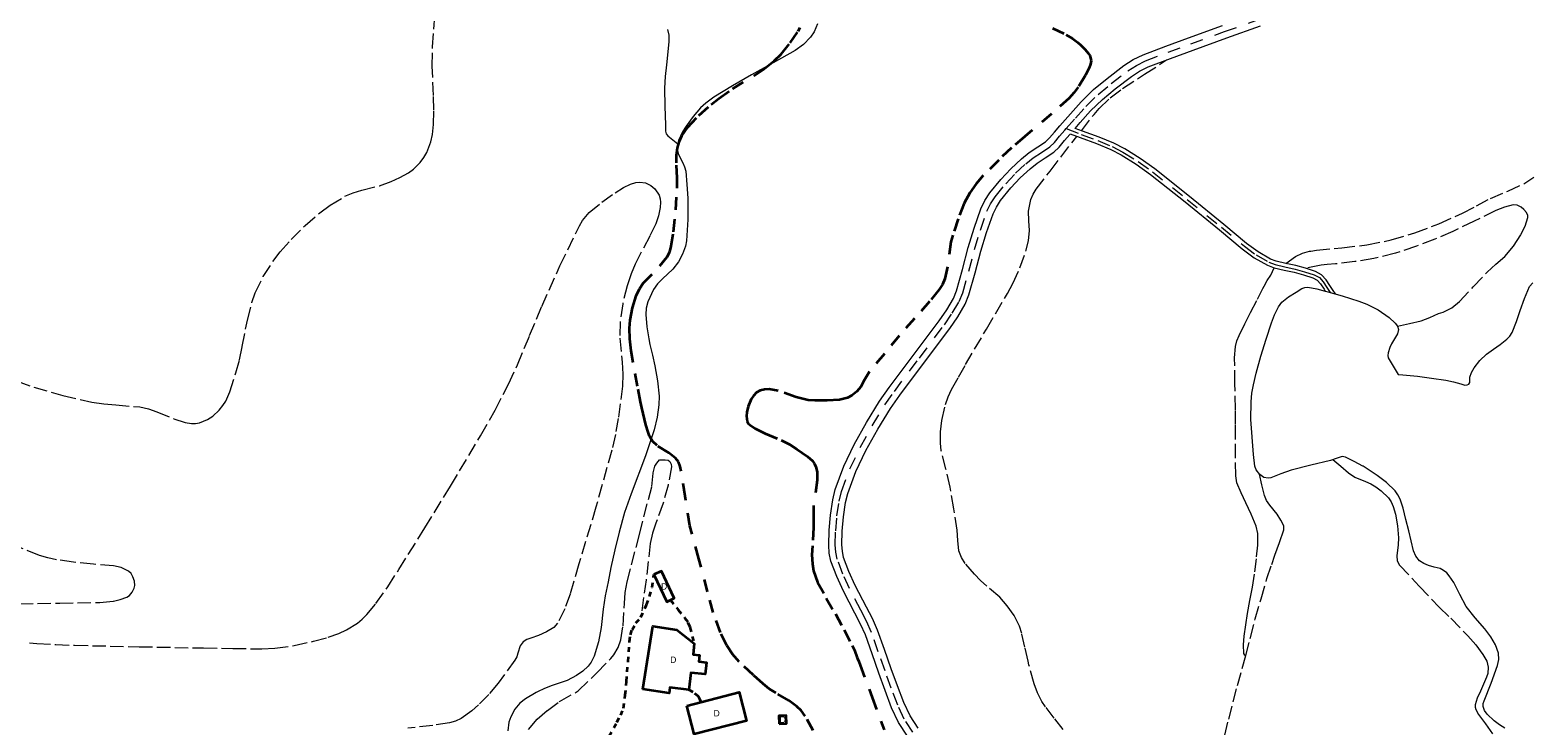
# Model space of a CAD drawing. Header units: metres. Extents: x 397317 to 400830, y 4588008 to 4590370.
# Tile 56 of 88: x 399092 to 399681, y 4589137 to 4589411. Entities that reach past the tile are written whole.
import ezdxf
from ezdxf.enums import TextEntityAlignment as Align

# ---------------------------------------------------------------- set-up
doc = ezdxf.new("R2010")
doc.units = ezdxf.units.M
doc.header["$MEASUREMENT"] = 0
for name, pattern in [('bt5mv20_nopinta', [10, 5, -5]), ('bt5mv20_tlin1', [7, 5.25, -1.75]), ('bt5mv20_tlin7', [3.75, 1.875, -1.875])]:
    doc.linetypes.add(name, pattern=pattern)
for name, color, linetype, lineweight in [('COB01_LN', 7, 'Continuous', 15), ('EDI01_CN', 7, 'Continuous', 15), ('EDI01_LN', 7, 'Continuous', 15), ('ESP02_LN', 7, 'Continuous', 15), ('FLU01_LN', 7, 'Continuous', 15), ('PAR01_LN', 7, 'Continuous', 15), ('REC02_LN', 7, 'Continuous', 15), ('VIA16_LN', 7, 'Continuous', 15), ('VIA19_LN', 7, 'Continuous', 15)]:
    doc.layers.add(name, color=color, linetype=linetype, lineweight=lineweight)
doc.styles.add('034', font='txt')

msp = doc.modelspace()

# ---------------------------------------------------------------- linework, layer by layer
at = {"layer": 'COB01_LN', "color": 92, "linetype": 'bt5mv20_nopinta', "lineweight": 35}
for points in [[(399339.68, 4589318.02, 135.44), (399342.5, 4589321.58, 135.29), (399343.51, 4589323.55, 135.21), (399344.15, 4589325.71, 135.14), (399345.05, 4589331.43, 134.97), (399345.91, 4589340.01, 134.71), (399346.47, 4589348.59, 134.45), (399346.48, 4589352.54, 134.13), (399346.17, 4589358.48, 133.31), (399346.21, 4589361.44, 132.96), (399346.58, 4589364.41, 132.79), (399347.32, 4589366.99, 132.82), (399348.29, 4589369.1, 132.95), (399350.58, 4589372.5, 133.33), (399354.96, 4589377.11, 134.01), (399359.78, 4589381.37, 134.42), (399362.75, 4589383.78, 134.47), (399368.17, 4589387.51, 134.42), (399376.51, 4589392.68, 134.27), (399380.6, 4589395.44, 134.28), (399384.53, 4589398.54, 134.41), (399387.28, 4589401.21, 134.6), (399390.87, 4589405.59, 135.01), (399393.95, 4589410.21, 135.54), (399394.71, 4589411.69, 135.73)], [(399493.81, 4589411.44, 163.28), (399499.24, 4589408.76, 167.07), (399501.74, 4589407.35, 169.1), (399503.84, 4589405.73, 171.11), (399504.91, 4589404.73, 172.45), (399506.7, 4589402.97, 175.47), (399507.83, 4589401.62, 177.89), (399508.47, 4589400.58, 179.59), (399508.79, 4589399.77, 180.7), (399508.98, 4589398.51, 181.96), (399508.74, 4589397.18, 182.58), (399508.19, 4589395.78, 182.74), (399506.81, 4589392.9, 182.78), (399503.92, 4589388.18, 182.48), (399502.22, 4589385.93, 182.25), (399500.39, 4589383.95, 182.01), (399493.51, 4589377.7, 181.13), (399482.96, 4589368.84, 179.76), (399477.76, 4589364.34, 179.14), (399472.72, 4589359.6, 178.64), (399466.66, 4589353.49, 178.33), (399463.85, 4589350.23, 178.21), (399461.32, 4589346.65, 178.02), (399459.17, 4589342.66, 177.72), (399456.75, 4589336.44, 177.17), (399454.67, 4589330.11, 176.53), (399453.95, 4589327.43, 176.22), (399452.6, 4589317.6, 174.83), (399451.51, 4589312.91, 174.13), (399450.6, 4589310.73, 173.83), (399449.34, 4589308.7, 173.57), (399445.59, 4589304.04, 173.21), (399439.61, 4589297.31, 173.08), (399433.68, 4589290.57, 172.76), (399427.83, 4589283.54, 171.85), (399422.03, 4589276.5, 170.66), (399419.68, 4589272.56, 169.99), (399418.53, 4589270.55, 169.46), (399417.01, 4589268.7, 168.67), (399415.1, 4589267.18, 167.6), (399413.37, 4589266.26, 166.56), (399410.23, 4589265.39, 164.59), (399405.39, 4589265.13, 161.47), (399400.54, 4589265.1, 158.47), (399397.9, 4589265.23, 156.94), (399393.21, 4589266.5, 154.3), (399386.09, 4589268.98, 150.51), (399382.55, 4589269.56, 148.72), (399380.8, 4589269.51, 147.86), (399379.07, 4589269.15, 147.02), (399377.6, 4589268.31, 146.43), (399376.43, 4589267.05, 146.13), (399375.53, 4589265.65, 146.02), (399374.33, 4589262.81, 146.11), (399373.81, 4589260.59, 146.4), (399373.68, 4589259.01, 146.72), (399373.99, 4589256.97, 147.34), (399374.38, 4589256.17, 147.71), (399374.96, 4589255.56, 148.1), (399377.09, 4589254.17, 149.48), (399381.07, 4589252.19, 152.41), (399387.34, 4589249.52, 157.23), (399390.45, 4589247.95, 159.47), (399393.45, 4589245.99, 161.36), (399397.69, 4589243.16, 163.59), (399399.6, 4589241.42, 164.4), (399400.36, 4589240.35, 164.64), (399400.92, 4589239.12, 164.72), (399401.38, 4589237.2, 164.7), (399401.45, 4589233.85, 164.59), (399400.01, 4589223.75, 164.19), (399400, 4589219.52, 164.14), (399399.98, 4589215.3, 164.1), (399399.55, 4589208.12, 164.15), (399399.39, 4589204.54, 164.19), (399399.55, 4589200.96, 164.18), (399400.04, 4589198.3, 164.04), (399401.61, 4589193.87, 163.43)], [(399399.87, 4589135.57, 141.56), (399396.73, 4589141.22, 141.71), (399395.09, 4589143.38, 141.46), (399393.46, 4589144.97, 140.83), (399390.27, 4589147.29, 139.14), (399385.16, 4589150.31, 136.33), (399382.64, 4589151.94, 135.33), (399380.28, 4589153.83, 134.94), (399376.44, 4589157.24, 135.29), (399370.76, 4589162.56, 136.51), (399368.2, 4589165.54, 137.03), (399365.96, 4589168.89, 137.24), (399363.41, 4589174.05, 137.16), (399360.62, 4589181.96, 136.94), (399358.41, 4589190.03, 136.97), (399354.95, 4589203, 137.46), (399351.49, 4589215.96, 137.94), (399349.59, 4589227.58, 135.73), (399347.69, 4589239.19, 133.52), (399346.98, 4589241.08, 133.16), (399345.85, 4589242.49, 132.89), (399343.12, 4589244.58, 132.52), (399338.58, 4589247.5, 132.19), (399336.74, 4589249.16, 132.1), (399335.58, 4589251.13, 132.07), (399335.05, 4589252.75, 132.23), (399334.2, 4589255.63, 133.14), (399333.05, 4589260.05, 135.06), (399332.54, 4589262.32, 135.83), (399332.05, 4589264.64, 136.19), (399330.83, 4589270.81, 135.97), (399329.17, 4589280.06, 134.78), (399328.45, 4589284.69, 134.32), (399327.83, 4589289.32, 134.27), (399327.68, 4589293.56, 134.67), (399327.98, 4589296.75, 135.12), (399328.97, 4589301.53, 135.73), (399330.38, 4589306.3, 135.92), (399331.64, 4589309.05, 135.83), (399333.15, 4589311.22, 135.74), (399339.68, 4589318.02, 135.44)], [(399401.61, 4589193.87, 163.43), (399405.01, 4589187.58, 162.09), (399408.61, 4589181.34, 160.96), (399412.03, 4589175.16, 160.44), (399415.22, 4589168.96, 160.41), (399416.04, 4589167.05, 160.74), (399417.2, 4589164.15, 161.71), (399417.77, 4589162.7, 162.08), (399418.34, 4589161.24, 162.2), (399423.02, 4589148.57, 161.48), (399427.71, 4589135.82, 160.44)]]:
    msp.add_polyline3d(points, dxfattribs=at)
at = {"layer": 'EDI01_LN', "color": 1, "linetype": 'Continuous', "lineweight": 35}
for points in [[(399337.3, 4589196.77, 135.87), (399342.37, 4589186.09, 135.87), (399345.33, 4589187.49, 135.87), (399340.26, 4589198.17, 135.87), (399337.3, 4589196.77, 135.87)], [(399332.94, 4589151.85, 139.66), (399336.9, 4589176.56, 139.48), (399346.32, 4589175.05, 139.79), (399353.18, 4589169.69, 137.89), (399352.71, 4589165.41, 138), (399355.26, 4589165.13, 137.63), (399354.99, 4589162.63, 137.63), (399357.99, 4589162.3, 137.63), (399357.47, 4589157.63, 137.84), (399351.81, 4589158.25, 138.37), (399351.08, 4589151.6, 138.37), (399343.56, 4589152.42, 140.21), (399343.31, 4589150.19, 140.21), (399332.94, 4589151.85, 139.66)], [(399350.21, 4589145.24, 140.2), (399370.86, 4589150.56, 140.18), (399373.73, 4589139.42, 140.18), (399353.08, 4589134.1, 140.18), (399350.21, 4589145.24, 140.2)], [(399386.56, 4589138.15, 143.45), (399389.42, 4589138.29, 143.45), (399389.26, 4589141.5, 143.45), (399386.4, 4589141.36, 143.45), (399386.56, 4589138.15, 143.45)]]:
    msp.add_polyline3d(points, dxfattribs=at)
at = {"layer": 'ESP02_LN', "color": 254, "linetype": 'bt5mv20_tlin7', "lineweight": 35}
for points in [[(399319.7, 4589133.34, 131.71), (399322.8, 4589138.87, 132.08), (399324.29, 4589141.58, 132.26), (399325.35, 4589144.38, 132.44), (399326.07, 4589149.57, 132.6), (399326.59, 4589154.86, 132.65), (399327.17, 4589162.69, 132.71), (399327.74, 4589170.57, 132.76), (399328.13, 4589173.17, 132.77), (399328.75, 4589175.09, 132.77), (399330.24, 4589177.81, 132.77), (399332.19, 4589180.01, 132.79), (399334.41, 4589184.92, 133.31), (399335.6, 4589188.2, 133.49), (399336.58, 4589191.89, 133.53), (399337.3, 4589196.77, 133.52)], [(399343.87, 4589186.8, 133.74), (399346.83, 4589182.98, 133.74), (399349.5, 4589179.72, 133.74), (399350.69, 4589178.02, 133.82), (399351.49, 4589176.11, 133.91), (399352.4, 4589172.54, 133.92), (399353.18, 4589169.69, 133.92)], [(399355.89, 4589146.7, 134.82), (399355.37, 4589147.91, 134.82), (399354.8, 4589148.89, 134.82), (399352.69, 4589150.63, 134.82), (399351.08, 4589151.6, 134.82)]]:
    msp.add_polyline3d(points, dxfattribs=at)
at = {"layer": 'FLU01_LN', "color": 150, "linetype": 'Continuous', "lineweight": 15}
for points in [[(399342.66, 4589410.88, 136.53), (399343.14, 4589408.65, 136.12), (399343.17, 4589406.02, 135.9), (399342.29, 4589396.93, 135.79), (399341.76, 4589392.38, 135.79), (399341.5, 4589387.83, 135.75), (399341.55, 4589380.64, 135.6), (399341.85, 4589373.45, 135.24), (399341.93, 4589370.98, 134.77), (399342.19, 4589369.87, 134.38), (399342.8, 4589369.03, 133.92), (399344.75, 4589367.51, 132.83), (399346.7, 4589365.99, 131.74)], [(399401.6, 4589413.14, 132.78), (399400.24, 4589409.95, 132.72), (399398.77, 4589407.78, 132.67), (399396.01, 4589404.92, 132.61), (399392.81, 4589402.62, 132.54), (399384.2, 4589397.8, 132.38), (399375.59, 4589393.06, 132.22), (399368.16, 4589388.73, 132.18), (399360.8, 4589384.24, 132.14), (399357.69, 4589381.97, 132.07), (399355.61, 4589380.03, 132.02), (399352.74, 4589376.72, 131.95), (399349.98, 4589372.89, 131.87), (399348.57, 4589370.65, 131.83), (399347.02, 4589367.28, 131.76), (399346.7, 4589365.99, 131.74)], [(399346.7, 4589365.99, 131.74), (399346.6, 4589365.6, 131.73), (399346.47, 4589363.91, 131.7), (399346.97, 4589361.75, 131.67), (399348.63, 4589358.51, 131.65), (399349.39, 4589356.87, 131.64), (399349.82, 4589355.2, 131.62), (399350.31, 4589349.97, 131.51), (399350.58, 4589344.64, 131.39), (399350.63, 4589336.28, 131.28), (399350.14, 4589327.92, 131.15), (399349.73, 4589325.75, 131.1), (399348.57, 4589322.63, 131.03), (399347.01, 4589319.62, 130.95), (399344.78, 4589316.71, 130.87), (399340.71, 4589312.99, 130.74), (399338.76, 4589311.01, 130.68), (399337.14, 4589308.7, 130.62), (399334.95, 4589303.89, 130.61), (399334.32, 4589301.42, 130.64), (399334.14, 4589298.91, 130.65), (399334.52, 4589294.15, 130.6), (399335.28, 4589289.4, 130.51), (399335.78, 4589287.17, 130.42), (399336.71, 4589282.98, 130.23), (399337.65, 4589278.8, 130.08), (399338.74, 4589272.82, 130.05), (399339.32, 4589266.8, 130.08), (399339.29, 4589263.52, 130.08), (399338.61, 4589258.61, 130.08), (399337.41, 4589253.7, 130.08), (399334.07, 4589243.45, 130.04), (399328.42, 4589228.57, 129.87), (399325.81, 4589221.12, 129.74), (399323.64, 4589213.5, 129.59), (399321.98, 4589206.53, 129.33), (399320.43, 4589199.53, 129.1), (399319.29, 4589194, 129.03), (399318.14, 4589188.48, 128.96), (399317.37, 4589183.22, 128.95), (399316.56, 4589176.05, 128.88), (399315.53, 4589170.35, 128.67), (399313.89, 4589164.73, 128.42), (399312.7, 4589162.42, 128.3), (399311.51, 4589160.88, 128.21), (399309.36, 4589158.86, 128.08), (399306.92, 4589157.12, 127.96), (399303.19, 4589155.22, 127.88), (399297.32, 4589153.18, 127.9), (399294.41, 4589152.12, 127.91), (399291.59, 4589150.78, 127.87), (399291.07, 4589150.48, 127.86), (399286.83, 4589148.01, 127.74), (399284.65, 4589146.26, 127.68), (399282.67, 4589143.92, 127.61), (399281.08, 4589141, 127.53), (399280.38, 4589138.79, 127.46), (399279.93, 4589135.47, 127.37)]]:
    msp.add_polyline3d(points, dxfattribs=at)
at = {"layer": 'PAR01_LN', "color": 3, "linetype": 'bt5mv20_tlin1', "lineweight": 15}
for points in [[(399087.29, 4589272.69, 175.62), (399093.87, 4589270.38, 175.58), (399105.15, 4589267.16, 175.54), (399116.57, 4589264.5, 175.53), (399121.25, 4589263.79, 175.6), (399125.97, 4589263.41, 175.75), (399135.38, 4589262.62, 175.97), (399138.78, 4589261.87, 175.97), (399142.14, 4589260.69, 175.97), (399148.78, 4589257.96, 175.97), (399153.19, 4589256.57, 175.97), (399155.71, 4589256.16, 175.97), (399157.32, 4589256.16, 175.97), (399158.93, 4589256.43, 175.97), (399162.07, 4589257.7, 175.97), (399164.08, 4589259.05, 175.97), (399166.58, 4589261.4, 175.97), (399168, 4589263.16, 175.99), (399169.15, 4589264.93, 176.03), (399170.84, 4589268.52, 176.16), (399173.16, 4589275.97, 176.48), (399174.57, 4589281.1, 176.65), (399175.67, 4589286.3, 176.84), (399177.66, 4589296.73, 177.18), (399179.43, 4589303.58, 177.36), (399180.79, 4589307.42, 177.42), (399183.88, 4589313.8, 177.47), (399187.7, 4589319.72, 177.47), (399190.61, 4589323.48, 177.46), (399194.85, 4589328.37, 177.46), (399200.32, 4589333.93, 177.46), (399206.09, 4589338.88, 177.45), (399210.18, 4589341.84, 177.45), (399216, 4589345.34, 177.46), (399219.27, 4589346.77, 177.5), (399222.67, 4589347.81, 177.58), (399229.59, 4589349.52, 177.8), (399234.09, 4589351.1, 177.92), (399237.58, 4589352.69, 178), (399240.89, 4589354.51, 178.07), (399242.97, 4589356.01, 178.1), (399245.53, 4589358.59, 178.13), (399246.96, 4589360.55, 178.13), (399248.1, 4589362.57, 178.14), (399249.69, 4589366.74, 178.13), (399250.32, 4589369.6, 178.13), (399250.77, 4589373.51, 178.13), (399250.94, 4589379.23, 178.14), (399250.77, 4589384.95, 178.14), (399250.24, 4589396.4, 178.17), (399250.43, 4589404.01, 178.19), (399251.51, 4589419.4, 178.55)], [(399505.19, 4589371.12, 183.95), (399509.57, 4589376.77, 185.12), (399510.18, 4589377.49, 185.14), (399512.16, 4589379.84, 185.22), (399516.5, 4589384.03, 185.47), (399521.32, 4589387.64, 185.58), (399529.97, 4589393.26, 185.51), (399538.63, 4589398.89, 185.44)], [(399498.07, 4589135.97, 182.66), (399494.56, 4589140.42, 182.79), (399491.1, 4589144.91, 182.9), (399489.67, 4589146.99, 182.86), (399487.91, 4589150.35, 182.63), (399486.6, 4589153.91, 182.49), (399484.61, 4589161.37, 182.58), (399484.24, 4589162.79, 182.6), (399482.99, 4589168.24, 182.6), (399481.75, 4589173.68, 182.6), (399480.84, 4589176.59, 182.6), (399478.75, 4589180.7, 182.6), (399476.1, 4589184.55, 182.6), (399473.1, 4589187.88, 182.56), (399468.08, 4589192.29, 182.41), (399465.58, 4589194.52, 182.34), (399463.24, 4589196.95, 182.28), (399459.59, 4589201.21, 182.26), (399458.09, 4589203.51, 182.3), (399457.09, 4589206.06, 182.37), (399456.68, 4589210.12, 182.64), (399456.46, 4589214.18, 182.92), (399455.13, 4589222.66, 183.19), (399453.67, 4589231.12, 183.47), (399451.94, 4589238.3, 183.78), (399450.19, 4589245.47, 184.08), (399449.81, 4589248.42, 184.18), (399449.8, 4589252.91, 184.3), (399450.36, 4589257.37, 184.38), (399451.81, 4589263.58, 184.41), (399452.86, 4589266.58, 184.42), (399454.21, 4589269.47, 184.44), (399456.92, 4589274.38, 184.53), (399459.69, 4589279.24, 184.61), (399467.92, 4589293.21, 184.73), (399476.15, 4589307.2, 184.81), (399478.28, 4589311.17, 184.82), (399481.06, 4589317.32, 184.82), (399483.44, 4589323.75, 184.81), (399484.4, 4589327.84, 184.76), (399484.84, 4589331.98, 184.7), (399484.6, 4589335.77, 184.74), (399484.41, 4589339.57, 184.8), (399485.33, 4589344.06, 184.72), (399486.19, 4589346.18, 184.66), (399487.38, 4589348.11, 184.65), (399492.87, 4589355.18, 184.84), (399503.38, 4589368.88, 183.87)], [(399222.8, 4589179.29, 137.14), (399224.58, 4589181.1, 137.11), (399228.11, 4589185.38, 137.13), (399232.8, 4589191.99, 137.23), (399237.15, 4589198.81, 137.27), (399247.37, 4589215.12, 137.16), (399257.43, 4589231.53, 137.04), (399269.26, 4589251.32, 136.92), (399274.92, 4589261.36, 136.86), (399280.23, 4589271.59, 136.81), (399283.71, 4589279.13, 136.91), (399288.5, 4589290.63, 137.33), (399293.29, 4589302.13, 137.58), (399300.43, 4589318.02, 137.22), (399308.06, 4589333.76, 136.87), (399309.28, 4589335.8, 136.87), (399311.95, 4589338.96, 136.87), (399316.82, 4589343, 136.87), (399322.08, 4589346.71, 136.87), (399325.37, 4589348.8, 136.87), (399328.1, 4589350.09, 136.87), (399330.2, 4589350.71, 136.87), (399331.76, 4589350.9, 136.87), (399334.02, 4589350.66, 136.87), (399336.09, 4589349.62, 136.87), (399337.62, 4589348.23, 136.85), (399339.32, 4589345.76, 136.78), (399339.8, 4589344.41, 136.75), (399339.97, 4589343.03, 136.74), (399339.83, 4589340.91, 136.76), (399339.14, 4589337.71, 136.8), (399338.02, 4589334.6, 136.84), (399335.66, 4589329.64, 136.86), (399331.79, 4589322.42, 136.9), (399329.97, 4589318.74, 136.91), (399328.39, 4589314.91, 136.93), (399326.85, 4589310.25, 136.96), (399325.07, 4589303.17, 137.02), (399324.01, 4589295.98, 137.07), (399323.97, 4589289.69, 136.96), (399324.88, 4589280.21, 136.51), (399325.18, 4589275.49, 136.31), (399325, 4589270.78, 136.21), (399323.33, 4589258.15, 136.26), (399322.18, 4589251.87, 136.31), (399320.74, 4589245.62, 136.31), (399314.52, 4589223.21, 136.06), (399307.87, 4589200.99, 135.86), (399304.46, 4589189.15, 135.85), (399302.33, 4589183.35, 135.85), (399299.43, 4589177.71, 135.86), (399297.96, 4589176.04, 135.87), (399295.09, 4589174.34, 135.88), (399292.04, 4589172.9, 135.89), (399288.94, 4589171.82, 135.89), (399287.4, 4589171.28, 135.89), (399286.01, 4589170.42, 135.88), (399284.84, 4589168.85, 135.84), (399283.9, 4589165.97, 135.73), (399283.43, 4589164.52, 135.69), (399282.75, 4589163.2, 135.67), (399276.12, 4589154.1, 135.9), (399272.46, 4589149.76, 136.12), (399268.38, 4589145.6, 136.35), (399265.8, 4589143.27, 136.52), (399261.68, 4589140.3, 136.85), (399259.44, 4589139.24, 137), (399257.05, 4589138.58, 137.1), (399250.51, 4589137.57, 137.07), (399240.68, 4589136.45, 136.59)], [(399585.44, 4589319.02, 178.99), (399589.26, 4589321.73, 179.46), (399592.08, 4589323.03, 179.7), (399594.77, 4589323.74, 179.91), (399595.34, 4589323.84, 179.95), (399597.49, 4589324.23, 180.11), (399607.41, 4589325.16, 180.48), (399617.3, 4589326.23, 180.54), (399626.83, 4589328.22, 180.53), (399636.19, 4589331.01, 180.54), (399645.62, 4589334.57, 180.6), (399654.8, 4589338.68, 180.68), (399660.33, 4589341.58, 180.74), (399665.83, 4589344.51, 180.81), (399672.6, 4589347.43, 180.8), (399679.32, 4589350.45, 180.79), (399682.91, 4589352.92, 180.89)], [(399629.27, 4589294.4, 175.63), (399634.01, 4589295.34, 175.6), (399638.69, 4589296.48, 175.63), (399642.06, 4589297.8, 175.78), (399645.38, 4589299.28, 175.98), (399647.33, 4589299.81, 175.97), (399650.73, 4589301.61, 175.95), (399653.67, 4589304.01, 175.92), (399659.11, 4589309.81, 175.88), (399664.49, 4589315.58, 175.84), (399668, 4589318.64, 175.82), (399671.5, 4589321.75, 175.85), (399674.86, 4589325.78, 176.03), (399677.8, 4589330.34, 176.32), (399679.53, 4589333.65, 176.59), (399680.5, 4589336.97, 176.76), (399680.48, 4589337.78, 176.76), (399679.98, 4589338.98, 176.76), (399678.99, 4589340.17, 176.76), (399677.96, 4589341.06, 176.76), (399676.39, 4589341.88, 176.76), (399674.78, 4589341.98, 176.76), (399671.32, 4589341.09, 176.72), (399667.91, 4589339.73, 176.67), (399659.46, 4589335.58, 176.61), (399651.04, 4589331.54, 176.56), (399643.99, 4589328.53, 176.55), (399636.83, 4589325.74, 176.55), (399628.52, 4589322.97, 176.46), (399620.01, 4589320.88, 176.35), (399612.53, 4589319.7, 176.44), (399605.03, 4589318.83, 176.75), (399601.72, 4589318.56, 177.02), (399599.32, 4589318.36, 177.21), (399593.22, 4589317.07, 177.82)], [(399569.59, 4589164.91, 180.79), (399569.55, 4589164.95, 180.79), (399569.36, 4589165.12, 180.79), (399569.01, 4589165.77, 180.79), (399568.83, 4589169.2, 180.79), (399569.13, 4589172.61, 180.79), (399569.75, 4589177.04, 180.87), (399570.44, 4589181.46, 180.94), (399571.38, 4589186.64, 180.82), (399572.33, 4589191.82, 180.61), (399573.24, 4589197.82, 180.32), (399574, 4589203.83, 180.04), (399574.49, 4589208.34, 179.92), (399574.48, 4589212.87, 179.9), (399573.89, 4589215.83, 179.93), (399571.93, 4589220.48, 180.15), (399569.76, 4589225, 180.36), (399567.91, 4589228.87, 180.4), (399566.26, 4589232.78, 180.41), (399565.81, 4589235.52, 180.44), (399565.74, 4589242.86, 180.63), (399565.73, 4589250.21, 180.78), (399565.72, 4589255.72, 180.75), (399565.7, 4589261.22, 180.66), (399565.67, 4589261.78, 180.65), (399565.51, 4589271.82, 180.34), (399565.35, 4589281.85, 180.04), (399565.72, 4589286.38, 179.95), (399566.28, 4589288.59, 179.94), (399567.11, 4589290.72, 179.93), (399569.34, 4589295.28, 179.92), (399571.63, 4589299.77, 179.92), (399574.3, 4589304.94, 179.91), (399576.5, 4589309.16, 179.89), (399576.99, 4589310.11, 179.89), (399578.21, 4589312.3, 179.8), (399579.64, 4589314.43, 179.53), (399580.9, 4589317.27, 179.79)], [(399288.12, 4589135.95, 131.11), (399291.53, 4589139.98, 131.34), (399295.47, 4589143.48, 131.53), (399300.09, 4589146.88, 131.61), (399300.22, 4589146.97, 131.61), (399307.6, 4589151.09, 131.78), (399314.91, 4589158.2, 132.46), (399320.35, 4589163.78, 133.16), (399321.57, 4589165.22, 133.31), (399323.29, 4589168.22, 133.5), (399324.29, 4589171.11, 133.57), (399325.21, 4589176.63, 133.56), (399325.72, 4589185.41, 133.34), (399326.09, 4589189.76, 133.22), (399326.84, 4589193.91, 133.14), (399331.66, 4589212.68, 132.85), (399336.52, 4589231.45, 132.66), (399337.07, 4589236.75, 132.66), (399337.73, 4589239.35, 132.66), (399338.45, 4589240.6, 132.66), (399339.54, 4589241.81, 132.66), (399340.4, 4589241.83, 132.66), (399341.69, 4589241.9, 132.66), (399342.98, 4589241.67, 132.66), (399343.59, 4589241.21, 132.66), (399344.15, 4589240.22, 132.66), (399344.24, 4589239.14, 132.66), (399342.88, 4589231.97, 132.66), (399340.98, 4589224.84, 132.66), (399338.09, 4589216.96, 132.66), (399336.75, 4589213, 132.65), (399335.91, 4589208.94, 132.66), (399334.23, 4589194.68, 132.72), (399332.19, 4589180.01, 132.79)], [(399603.99, 4589241.94, 173.24), (399607.03, 4589239.32, 173.24), (399610.08, 4589236.7, 173.24), (399612.57, 4589235.08, 173.29), (399616.75, 4589233.34, 173.45), (399618.85, 4589232.43, 173.54), (399620.84, 4589231.28, 173.61), (399622.96, 4589229.7, 173.66), (399625.75, 4589226.96, 173.74), (399626.84, 4589225.37, 173.77), (399627.67, 4589223.59, 173.79), (399628.55, 4589220.53, 173.81), (399629.29, 4589215.9, 173.79), (399629.77, 4589211.25, 173.79), (399629.65, 4589208.44, 173.86), (399629.06, 4589204.13, 174.04), (399629.24, 4589202.18, 174.08), (399630.15, 4589200.53, 174.05), (399637.9, 4589192.26, 173.6), (399645.65, 4589183.99, 173.14), (399650.24, 4589179.64, 172.72), (399656.91, 4589172.74, 172.1), (399660.04, 4589169.22, 171.92), (399662.82, 4589165.47, 171.82), (399664.39, 4589162.74, 171.7), (399664.99, 4589160.42, 171.5), (399664.77, 4589157.98, 171.24), (399664.28, 4589156.45, 171.11), (399663.09, 4589153.7, 171.06), (399661.89, 4589150.95, 170.98), (399660.68, 4589148.31, 170.76), (399659.82, 4589145.68, 170.54), (399659.81, 4589144.71, 170.46), (399660.06, 4589143.75, 170.37), (399661.11, 4589141.87, 170.21), (399663.86, 4589138.17, 169.88), (399666.66, 4589134.28, 169.56)], [(399569.59, 4589164.91, 180.79), (399569.74, 4589164.98, 180.79), (399571.57, 4589172.1, 180.47), (399573.43, 4589179.39, 179.95), (399575.73, 4589187.31, 179.54), (399578.06, 4589195.22, 179.12), (399579.94, 4589200.82, 178.65), (399581.19, 4589204.44, 178.33), (399582.93, 4589209.4, 177.98), (399584.67, 4589214.37, 177.62), (399584.73, 4589215.93, 177.49), (399583.58, 4589218.22, 177.27), (399582.07, 4589220.49, 177.05), (399579.24, 4589224.1, 176.75), (399577.89, 4589225.86, 176.6), (399577.04, 4589227.85, 176.38), (399576.08, 4589232.04, 175.87), (399575.12, 4589236.22, 175.36)], [(399088.3, 4589185.32, 146.32), (399103.99, 4589185.63, 146.9), (399119.68, 4589185.88, 147.45), (399125.06, 4589186.34, 147.72), (399127.71, 4589186.96, 147.86), (399130.36, 4589187.96, 147.96), (399131.34, 4589188.59, 147.98), (399132.44, 4589189.89, 147.99), (399133.17, 4589191.43, 148), (399133.41, 4589192.54, 148), (399133.31, 4589194.27, 148.01), (399132.75, 4589195.94, 148.01), (399132.07, 4589197.2, 148.01), (399131.05, 4589198.2, 148.01), (399128.17, 4589199.55, 148.01), (399125.16, 4589200.2, 148.01), (399117.26, 4589200.87, 147.92), (399109.39, 4589201.62, 147.81), (399102.68, 4589202.65, 147.79), (399099.36, 4589203.34, 147.78), (399096.1, 4589204.31, 147.77), (399084.77, 4589208.78, 147.7)], [(399093.55, 4589169.9, 138.46), (399095.05, 4589169.69, 138.46), (399102.44, 4589169.32, 138.46), (399109.84, 4589169.02, 138.46), (399135.17, 4589168.47, 138.2), (399160.5, 4589167.97, 137.9), (399171.94, 4589167.78, 137.9), (399183.39, 4589167.64, 137.9), (399188.48, 4589167.84, 137.89), (399196.07, 4589168.94, 137.87), (399203.63, 4589170.6, 137.83), (399209.4, 4589172.16, 137.7), (399213.61, 4589173.67, 137.53), (399216.64, 4589175.07, 137.39), (399220.87, 4589177.69, 137.2), (399222.8, 4589179.29, 137.14)], [(399092.05, 4589170, 138.46), (399093.55, 4589169.9, 138.46)], [(399569.59, 4589164.91, 180.79), (399566.04, 4589151.87, 180.43), (399562.58, 4589138.81, 180.11), (399558.31, 4589121.4, 179.83), (399555.77, 4589110.79, 179.69)]]:
    msp.add_polyline3d(points, dxfattribs=at)
at = {"layer": 'REC02_LN', "color": 7, "linetype": 'Continuous', "lineweight": 15}
for points in [[(399579.81, 4589295.66, 177.26), (399581.03, 4589298.79, 177.51), (399582.56, 4589301.88, 177.71), (399583.93, 4589303.72, 177.8), (399586.57, 4589305.86, 177.84), (399589.54, 4589307.73, 177.78), (399591.8, 4589309.13, 177.19), (399592.97, 4589309.58, 176.82), (399594.18, 4589309.68, 176.65), (399597.61, 4589309.06, 176.65), (399600.94, 4589308.16, 176.67), (399601.04, 4589308.13, 176.67), (399602.85, 4589307.61, 176.69), (399607.6, 4589306.23, 176.76), (399614.11, 4589304.17, 176.8), (399617.27, 4589302.97, 176.67), (399621.74, 4589300.71, 176.22), (399626.12, 4589297.72, 175.82), (399628.47, 4589295.56, 175.69), (399629.3, 4589294.36, 175.63), (399629.71, 4589293.09, 175.58), (399629.39, 4589291.34, 175.55), (399627.77, 4589288.69, 175.56), (399626.92, 4589287.35, 175.56), (399626.34, 4589285.99, 175.52), (399625.66, 4589283.89, 175.23), (399625.5, 4589282.85, 174.94)], [(399625.5, 4589282.85, 174.94), (399625.73, 4589281.94, 174.55), (399627.65, 4589278.64, 172.8), (399629.58, 4589275.35, 171.04), (399631.49, 4589275.19, 171.01), (399637.16, 4589274.73, 170.93), (399642.74, 4589273.99, 170.56), (399648.31, 4589273.15, 170.16), (399651.28, 4589272.44, 170.13), (399654.22, 4589271.64, 170.14), (399655.82, 4589271.24, 170.14), (399656.63, 4589271.25, 170.14), (399657.39, 4589271.62, 170.14), (399657.75, 4589272.21, 170.14), (399657.71, 4589273.25, 170.14), (399657.73, 4589274.28, 170.36), (399658.43, 4589276.19, 170.69), (399659.4, 4589278.03, 171), (399661.71, 4589280.84, 171.46), (399664.33, 4589283.29, 171.52), (399666.98, 4589285.26, 171.24), (399669.64, 4589287.21, 170.95), (399672.29, 4589289.27, 170.67), (399673.48, 4589290.44, 170.53), (399674.4, 4589291.81, 170.4), (399676.05, 4589296.13, 170.25), (399677.47, 4589300.5, 170.25), (399679.22, 4589305.2, 170.26), (399681.22, 4589309.87, 170.25), (399682.45, 4589311.34, 170.21)], [(399671.47, 4589136.51, 169.42), (399669.34, 4589137.78, 169.66), (399667.31, 4589139.42, 169.83), (399664.6, 4589142, 169.89), (399663.55, 4589143.39, 169.91), (399662.95, 4589144.95, 169.96), (399663.03, 4589146.11, 170.02), (399663.4, 4589147.26, 170.09), (399666.08, 4589154.13, 170.49), (399668.66, 4589161.04, 170.67), (399669.15, 4589163.45, 170.63), (399669.03, 4589165.88, 170.58), (399667.81, 4589169.22, 170.52), (399665.95, 4589172.35, 170.46), (399663.58, 4589175.44, 170.44), (399659.79, 4589179.78, 170.49), (399656.31, 4589184.3, 170.51), (399653.84, 4589188.97, 170.4), (399651.41, 4589193.72, 170.25), (399649.68, 4589196.31, 170.2), (399648.66, 4589197.46, 170.22), (399647.45, 4589198.46, 170.3), (399646.04, 4589199.15, 170.5), (399643.77, 4589199.68, 170.98), (399641.53, 4589200.31, 171.41), (399639.71, 4589201.13, 171.68), (399638, 4589202.26, 171.95), (399636.5, 4589204.02, 172.25), (399635.64, 4589206.09, 172.52), (399634.68, 4589210.05, 172.76), (399633.73, 4589214.01, 172.81), (399632.65, 4589218.42, 172.88), (399631.57, 4589222.82, 172.81), (399630.37, 4589226.4, 172.6), (399629.5, 4589228.09, 172.47), (399628.4, 4589229.67, 172.34), (399625.07, 4589232.95, 171.98), (399621.38, 4589235.75, 171.63), (399615.82, 4589239.39, 171.25), (399615.77, 4589239.43, 171.25), (399612.37, 4589241.15, 171.7), (399608.96, 4589242.87, 172.16), (399607.54, 4589243.13, 172.43), (399605.3, 4589242.44, 173), (399603.03, 4589241.58, 173.41), (399595.29, 4589239.73, 174.03), (399587.57, 4589237.84, 174.64), (399583.54, 4589236.33, 174.99), (399579.57, 4589234.78, 175.34), (399578.49, 4589234.62, 175.38), (399576.83, 4589234.94, 175.34), (399575.24, 4589236.05, 175.35), (399573.86, 4589237.95, 175.47), (399573.31, 4589239.41, 175.57), (399572.84, 4589243.93, 175.85), (399571.76, 4589257.72, 176.64), (399571.82, 4589264.59, 177.01), (399572.15, 4589268, 177.19), (399572.73, 4589271.37, 177.37), (399573.8, 4589275.88, 177.4), (399575.69, 4589282.58, 177.05), (399577.77, 4589289.25, 176.88), (399579.81, 4589295.66, 177.26)]]:
    msp.add_polyline3d(points, dxfattribs=at)
at = {"layer": 'VIA16_LN', "color": 42, "linetype": 'bt5mv20_nopinta', "lineweight": 15}
for points in [[(399499.2, 4589371.93, 184.71), (399502.82, 4589376.01, 184.93), (399506.96, 4589380.67, 185.23), (399511.72, 4589385.33, 185.35), (399516.87, 4589389.62, 185.37), (399523.37, 4589394.58, 185.3), (399526.79, 4589396.76, 185.27), (399530.43, 4589398.54, 185.29), (399539.29, 4589401.91, 185.47), (399548.19, 4589405.19, 185.65), (399561.45, 4589410.01, 185.9), (399574.74, 4589414.73, 186.13)], [(399438.99, 4589134.92, 161.35), (399435.64, 4589140.04, 161.53), (399433.05, 4589145.52, 161.69), (399430.51, 4589152.23, 161.72), (399428.07, 4589158.97, 161.78), (399425.45, 4589166.52, 162.21), (399422.78, 4589174.05, 162.78), (399420.8, 4589178.49, 163.15), (399418.56, 4589182.79, 163.55), (399414.07, 4589191.39, 164.26), (399411.55, 4589197.02, 164.61), (399409.33, 4589202.81, 164.97), (399408.76, 4589205.61, 165.18), (399408.54, 4589208.42, 165.39), (399408.71, 4589214.03, 165.82), (399409.2, 4589219.83, 166.27), (399410.06, 4589225.61, 166.75), (399410.98, 4589229.43, 167.12), (399414.26, 4589238.33, 168.41), (399418.31, 4589246.75, 169.81), (399423.03, 4589255.2, 171.23), (399428.04, 4589263.45, 172.59), (399431.74, 4589268.73, 173.27), (399441.57, 4589281.81, 174.66), (399451.38, 4589294.89, 176.03), (399454.5, 4589299.4, 176.49), (399457.25, 4589304.1, 176.96), (399458.59, 4589307.46, 177.29), (399460.96, 4589315.96, 178.31), (399463.21, 4589324.48, 179.39), (399465.53, 4589332, 180.31), (399468.1, 4589339.45, 181.19), (399469.56, 4589342.41, 181.55), (399471.36, 4589345.17, 181.9), (399475.54, 4589350.31, 182.59), (399479.35, 4589354.38, 183.16), (399483.37, 4589358.14, 183.68), (399486.27, 4589360.4, 183.98), (399489.48, 4589362.6, 184.19), (399492.74, 4589364.74, 184.36), (399494.61, 4589366.48, 184.47), (399496.64, 4589368.91, 184.61), (399498.67, 4589371.34, 184.68), (399499.2, 4589371.93, 184.71)], [(399499.2, 4589371.93, 184.71), (399505.15, 4589369.63, 183.99), (399511.64, 4589367.3, 184.56), (399517.34, 4589364.89, 184.93), (399521.5, 4589362.71, 184.93), (399527.44, 4589359.03, 184.97), (399533.13, 4589354.96, 184.59), (399546.74, 4589344.15, 183.25), (399560.22, 4589333.25, 181.9), (399569.19, 4589325.74, 181.02), (399573.81, 4589322.3, 180.58), (399578.84, 4589319.43, 180.13), (399581.27, 4589318.52, 179.79), (399585.14, 4589317.64, 178.99), (399589.12, 4589316.77, 178.24), (399592.82, 4589315.72, 177.82), (399596.6, 4589314.52, 177.36), (399598.64, 4589313.4, 176.93), (399600.19, 4589311.71, 176.51), (399601.57, 4589309.57, 176.15), (399602.85, 4589307.61, 176.69)]]:
    msp.add_polyline3d(points, dxfattribs=at)
at = {"layer": 'VIA19_LN', "color": 7, "linetype": 'Continuous', "lineweight": 15}
for points in [[(399436.93, 4589133.34, 161.35), (399433.38, 4589138.77, 161.53), (399430.67, 4589144.51, 161.69), (399428.09, 4589151.34, 161.72), (399425.63, 4589158.11, 161.78), (399423.01, 4589165.66, 162.21), (399420.38, 4589173.09, 162.78), (399418.47, 4589177.36, 163.15), (399416.27, 4589181.59, 163.55), (399411.74, 4589190.26, 164.26), (399409.16, 4589196.03, 164.61), (399406.84, 4589202.08, 164.97), (399406.2, 4589205.25, 165.18), (399405.95, 4589208.35, 165.39), (399406.13, 4589214.18, 165.82), (399406.63, 4589220.13, 166.27), (399407.52, 4589226.1, 166.75), (399408.5, 4589230.18, 167.12), (399411.87, 4589239.34, 168.41), (399416.02, 4589247.94, 169.81), (399420.8, 4589256.51, 171.23), (399425.88, 4589264.86, 172.59), (399429.65, 4589270.25, 173.27), (399439.5, 4589283.36, 174.66), (399449.28, 4589296.4, 176.03), (399452.32, 4589300.79, 176.49), (399454.92, 4589305.24, 176.96), (399456.14, 4589308.29, 177.29), (399458.47, 4589316.64, 178.31), (399460.73, 4589325.19, 179.39), (399463.08, 4589332.8, 180.31), (399465.71, 4589340.45, 181.19), (399467.31, 4589343.69, 181.55), (399469.27, 4589346.7, 181.9), (399473.59, 4589352.01, 182.59), (399477.52, 4589356.2, 183.16), (399481.69, 4589360.11, 183.68), (399484.74, 4589362.49, 183.98), (399488.04, 4589364.75, 184.19), (399491.14, 4589366.78, 184.36), (399492.73, 4589368.26, 184.47), (399494.66, 4589370.57, 184.61), (399496.69, 4589373, 184.68), (399500.88, 4589377.72, 184.93), (399505.09, 4589382.45, 185.23), (399509.98, 4589387.25, 185.35), (399515.26, 4589391.64, 185.37), (399521.89, 4589396.7, 185.3), (399525.52, 4589399.02, 185.27), (399529.4, 4589400.92, 185.29), (399538.39, 4589404.34, 185.47), (399547.3, 4589407.62, 185.65), (399560.57, 4589412.45, 185.9)], [(399604.93, 4589307, 176.72), (399604.09, 4589308.3, 175.79), (399602.76, 4589310.34, 176.15), (399601.31, 4589312.58, 176.51), (399599.52, 4589314.53, 176.93), (399597.15, 4589315.82, 177.36), (399593.22, 4589317.07, 177.82), (399589.46, 4589318.14, 178.24), (399585.44, 4589319.02, 178.99), (399581.68, 4589319.88, 179.79), (399579.44, 4589320.71, 180.13), (399574.58, 4589323.49, 180.58), (399570.06, 4589326.85, 181.02), (399561.12, 4589334.34, 181.9), (399547.62, 4589345.25, 183.25), (399533.98, 4589356.09, 184.59), (399528.23, 4589360.2, 184.97), (399522.2, 4589363.94, 184.93), (399517.94, 4589366.17, 184.93), (399512.16, 4589368.61, 184.56), (399505.63, 4589370.96, 183.99), (399502.72, 4589372.01, 184.81), (399504.75, 4589374.29, 184.93), (399508.83, 4589378.89, 185.23), (399513.45, 4589383.41, 185.35), (399518.48, 4589387.6, 185.37), (399524.85, 4589392.45, 185.3), (399528.06, 4589394.5, 185.27), (399531.46, 4589396.16, 185.29), (399540.2, 4589399.49, 185.47), (399549.08, 4589402.76, 185.65), (399562.32, 4589407.58, 185.9), (399575.59, 4589412.29, 186.13)], [(399411.77, 4589219.53, 166.27), (399412.6, 4589225.11, 166.75), (399413.46, 4589228.68, 167.12), (399416.64, 4589237.32, 168.41), (399420.6, 4589245.56, 169.81), (399425.27, 4589253.9, 171.23), (399430.21, 4589262.03, 172.59), (399433.83, 4589267.21, 173.27), (399443.63, 4589280.26, 174.66), (399453.48, 4589293.38, 176.03), (399456.68, 4589298.01, 176.49), (399459.58, 4589302.97, 176.96), (399461.04, 4589306.63, 177.29), (399463.46, 4589315.29, 178.31), (399465.69, 4589323.77, 179.39), (399467.99, 4589331.19, 180.31), (399470.49, 4589338.45, 181.19), (399471.81, 4589341.13, 181.55), (399473.45, 4589343.65, 181.9), (399477.49, 4589348.61, 182.59), (399481.17, 4589352.55, 183.16), (399485.04, 4589356.18, 183.68), (399487.8, 4589358.31, 183.98), (399490.92, 4589360.46, 184.19), (399494.34, 4589362.7, 184.36), (399496.49, 4589364.7, 184.47), (399498.62, 4589367.25, 184.61), (399500.6, 4589369.62, 184.68), (399500.65, 4589369.68, 184.68), (399500.77, 4589369.82, 184.69), (399504.71, 4589368.4, 183.99), (399511.17, 4589366.08, 184.56), (399516.78, 4589363.71, 184.93), (399520.85, 4589361.58, 184.93), (399526.72, 4589357.94, 184.97), (399532.34, 4589353.92, 184.59), (399545.92, 4589343.13, 183.25), (399559.39, 4589332.24, 181.9), (399568.38, 4589324.72, 181.02), (399573.09, 4589321.21, 180.58), (399578.29, 4589318.24, 180.13), (399580.9, 4589317.27, 179.79), (399584.85, 4589316.37, 178.99), (399588.8, 4589315.5, 178.24), (399592.44, 4589314.47, 177.82), (399596.08, 4589313.31, 177.36), (399597.82, 4589312.36, 176.93), (399599.15, 4589310.91, 176.51), (399600.48, 4589308.86, 176.15), (399600.94, 4589308.16, 176.67)], [(399441.05, 4589136.5, 161.35), (399437.9, 4589141.3, 161.53), (399435.43, 4589146.53, 161.69), (399432.93, 4589153.13, 161.72), (399430.51, 4589159.83, 161.78), (399427.89, 4589167.37, 162.21), (399425.18, 4589175.01, 162.78), (399423.13, 4589179.61, 163.15), (399420.85, 4589183.98, 163.55), (399416.4, 4589192.52, 164.26), (399413.93, 4589198.01, 164.61), (399411.82, 4589203.54, 164.97), (399411.32, 4589205.97, 165.18), (399411.13, 4589208.48, 165.39), (399411.29, 4589213.88, 165.82), (399411.77, 4589219.53, 166.27)]]:
    msp.add_polyline3d(points, dxfattribs=at)

# ---------------------------------------------------------------- texts
at = {"layer": 'EDI01_CN', "color": 251, "linetype": 'Continuous', "lineweight": 0, "style": '034'}
for p in [(399341.32, 4589192.13), (399344.93, 4589163.37), (399361.97, 4589142.33), (399387.91, 4589139.82)]:
    msp.add_text('D', height=2.5, dxfattribs=at).set_placement(p, align=Align.MIDDLE_CENTER)

doc.saveas('drawing.dxf')
